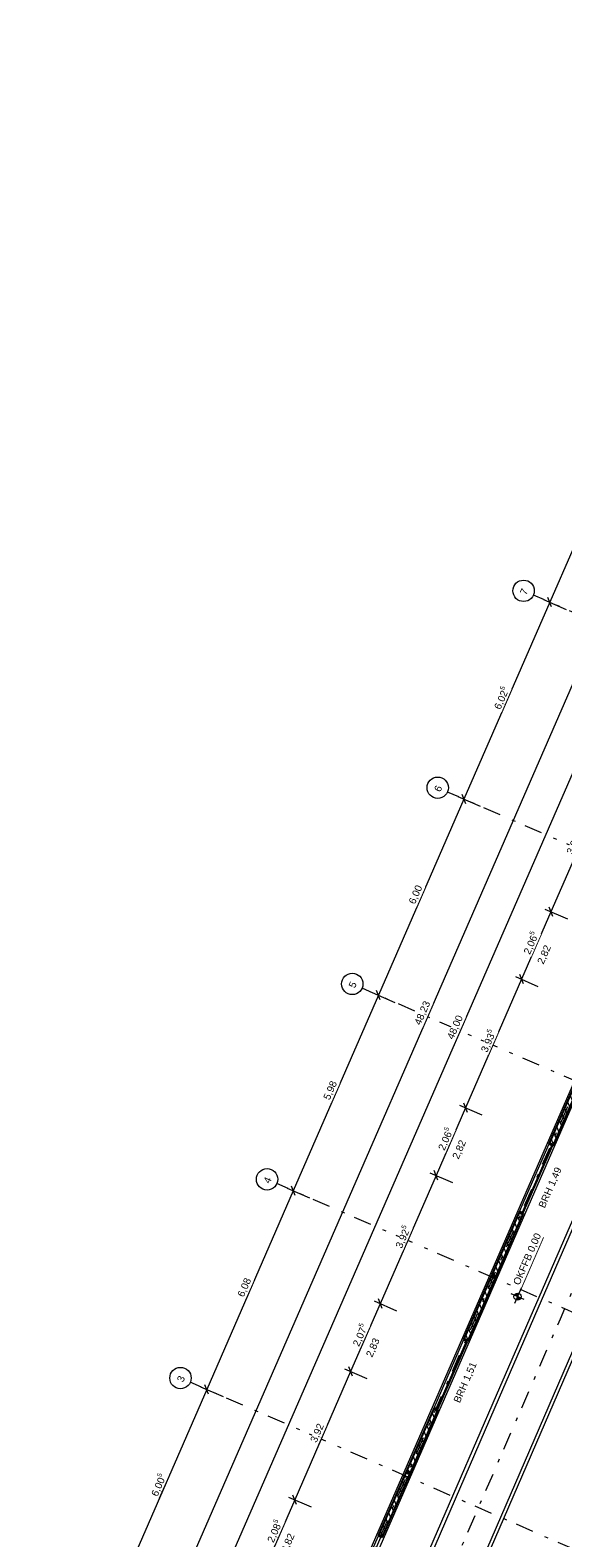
# Model space of a CAD drawing. Header units: metres. Extents: x -28 to 17.6, y -36.9 to 27.7.
# Tile 8 of 15: x -27.1 to -12.2, y -14.6 to 27.7. Entities that reach past the tile are written whole.
import ezdxf

# ---------------------------------------------------------------- set-up
doc = ezdxf.new("R2010")
doc.units = ezdxf.units.M
doc.header["$MEASUREMENT"] = 0
doc.linetypes.add('Achslinie 01', pattern=[1.166667, 0.5, -0.3, 0, -0.366667])
doc.linetypes.add('Wipeout_Contour', pattern=[1, 0, -1])
for name, color, linetype in [('00_Achsraster', 7, 'Continuous'), ('GBE_Beschriftung', 7, 'Continuous'), ('GBE_Fen_Tuer', 7, 'Continuous'), ('GBE_Gleis', 7, 'Continuous'), ('GBE_Gleisachse', 7, 'Continuous'), ('GBE_Wand_Decke_tragend_Ansicht', 7, 'Continuous'), ('GBE_Wand_Decke_tragend_Schnitt', 7, 'Continuous'), ('GBE_Wand_Decke_tragend_Schraffur', 7, 'Continuous'), ('NEU_GBE_Bemassung_fsa', 7, 'Continuous'), ('NEU_GBE_Hoehenkoten', 7, 'Continuous'), ('NEU_GBE_Sockel', 7, 'Continuous'), ('NEU_GBE_Stuetze', 7, 'Continuous')]:
    doc.layers.add(name, color=color, linetype=linetype)
doc.styles.add('ERSTELLTER_STIL_1', font='Arial')
doc.dimstyles.new('ERSTELLTER_STIL__1', dxfattribs={"dimtxt": 0.2, "dimasz": 0.19, "dimexe": 0.18, "dimexo": 0.5, "dimgap": 0.09, "dimtad": 1, "dimzin": 0, "dimdsep": 46, "dimtxsty": 'ERSTELLTER_STIL_1', "dimblk": 'ARROWHEAD_6', "dimblk1": 'ARROWHEAD_6', "dimblk2": 'ARROWHEAD_6', "dimcen": 0.09, "dimclrd": 7, "dimclre": 7, "dimclrt": 7, "dimazin": 0, "dimtfac": 1, "dimtdec": 4, "dimtmove": 0, "dimatfit": 3, "dimfxl": 1, "dimtolj": 1, "dimtzin": 0, "dimarcsym": 0})
doc.dimstyles.new('ERSTELLTER_STIL__2', dxfattribs={"dimtxt": 0.2, "dimasz": 0.19, "dimexe": 0.18, "dimexo": 0.5, "dimgap": 0.09, "dimtad": 1, "dimzin": 0, "dimdsep": 46, "dimtxsty": 'ERSTELLTER_STIL_1', "dimblk": 'ARROWHEAD_6', "dimblk1": 'ARROWHEAD_6', "dimblk2": 'ARROWHEAD_6', "dimcen": 0.09, "dimclrd": 8, "dimclre": 8, "dimclrt": 8, "dimazin": 0, "dimtfac": 1, "dimtdec": 4, "dimtmove": 0, "dimatfit": 3, "dimfxl": 1, "dimtolj": 1, "dimtzin": 0, "dimarcsym": 0})
doc.dimstyles.new('ERSTELLTER_STIL__3', dxfattribs={"dimtxt": 0.2, "dimasz": 0.19, "dimexe": 0.18, "dimexo": 0.5, "dimgap": 0.09, "dimtad": 1, "dimzin": 0, "dimdsep": 46, "dimtxsty": 'ERSTELLTER_STIL_1', "dimblk": 'ARROWHEAD_6', "dimblk1": 'ARROWHEAD_6', "dimblk2": 'ARROWHEAD_6', "dimcen": 0.09, "dimclrd": 7, "dimclre": 7, "dimclrt": 7, "dimazin": 0, "dimtfac": 1, "dimtdec": 4, "dimtmove": 2, "dimatfit": 3, "dimfxl": 1, "dimtolj": 1, "dimtzin": 0, "dimarcsym": 0})

# ---------------------------------------------------------------- blocks, each defined once
blk = doc.blocks.new('*D10')
at = {"layer": 'NEU_GBE_Bemassung_fsa', "color": 7, "linetype": 'Continuous', "lineweight": 13}
for p, q in [((-10.142, 8.496), (-10.97, 6.596)), ((-10.091, 8.365), (-10.194, 8.628)), ((-10.97, 6.596), (-12.544, 2.982)), ((-11.142, 6.67), (-10.512, 6.396)), ((-10.919, 6.464), (-11.022, 6.727))]:
    blk.add_line(p, q, dxfattribs=at)
at = {"color": 254, "linetype": 'Wipeout_Contour', "lineweight": 0, "ltscale": 52.503756}
blk.add_wipeout([(-10.702, 7.227), (-10.422, 7.87), (-10.667, 7.977), (-10.947, 7.334)], dxfattribs=at).dxf.layer = 'NEU_GBE_Bemassung_fsa'
at = {"layer": 'NEU_GBE_Bemassung_fsa', "color": 7, "lineweight": 13, "insert": (-10.684, 7.256), "char_height": 0.2, "attachment_point": 7, "rotation": 66.4651, "style": 'ERSTELLTER_STIL_1'}
blk.add_mtext('\\A1;{\\pql;\\fArial|b0|i0|c0|p34;2,07\\fArial|b0|i0|c0|p34;\\A1{\\H.66x;\\S5^  ;}}', dxfattribs=at)
blk = doc.blocks.new('ARROWHEAD_6')
at = {"color": 0, "linetype": 'Continuous', "lineweight": 0}
for p, q in [((0, 0), (-1, 0)), ((-0.5, -0.5), (0.5, 0.5))]:
    blk.add_line(p, q, dxfattribs=at)
blk = doc.blocks.new('*D11')
at = {"layer": 'NEU_GBE_Bemassung_fsa', "color": 7, "linetype": 'Continuous', "lineweight": 13}
for p, q in [((-10.97, 6.596), (-12.544, 2.982)), ((-10.919, 6.464), (-11.022, 6.727)), ((-12.544, 2.982), (-13.369, 1.089)), ((-12.716, 3.057), (-12.086, 2.782)), ((-12.493, 2.85), (-12.596, 3.113))]:
    blk.add_line(p, q, dxfattribs=at)
at = {"color": 254, "linetype": 'Wipeout_Contour', "lineweight": 0, "ltscale": 51.388117}
blk.add_wipeout([(-11.883, 4.516), (-11.643, 5.067), (-11.888, 5.173), (-12.128, 4.622)], dxfattribs=at).dxf.layer = 'NEU_GBE_Bemassung_fsa'
at = {"layer": 'NEU_GBE_Bemassung_fsa', "color": 7, "lineweight": 13, "insert": (-11.901, 4.56), "char_height": 0.2, "attachment_point": 7, "rotation": 66.4651, "style": 'ERSTELLTER_STIL_1'}
blk.add_mtext('\\A1;{\\pql;\\fArial|b0|i0|c0|p34;3,94}', dxfattribs=at)
blk = doc.blocks.new('*D12')
at = {"layer": 'NEU_GBE_Bemassung_fsa', "color": 7, "linetype": 'Continuous', "lineweight": 13}
for p, q in [((-12.544, 2.982), (-13.369, 1.089)), ((-12.493, 2.85), (-12.596, 3.113)), ((-13.369, 1.089), (-14.939, -2.517)), ((-13.541, 1.164), (-12.91, 0.889)), ((-13.317, 0.957), (-13.421, 1.22))]:
    blk.add_line(p, q, dxfattribs=at)
at = {"color": 254, "linetype": 'Wipeout_Contour', "lineweight": 0, "ltscale": 53.052181}
blk.add_wipeout([(-13.103, 1.716), (-12.822, 2.359), (-13.067, 2.466), (-13.347, 1.823)], dxfattribs=at).dxf.layer = 'NEU_GBE_Bemassung_fsa'
at = {"layer": 'NEU_GBE_Bemassung_fsa', "color": 7, "lineweight": 13, "insert": (-13.084, 1.745), "char_height": 0.2, "attachment_point": 7, "rotation": 66.4651, "style": 'ERSTELLTER_STIL_1'}
blk.add_mtext('\\A1;{\\pql;\\fArial|b0|i0|c0|p34;2,06\\fArial|b0|i0|c0|p34;\\A1{\\H.66x;\\S5^  ;}}', dxfattribs=at)
blk = doc.blocks.new('*D13')
at = {"layer": 'NEU_GBE_Bemassung_fsa', "color": 7, "linetype": 'Continuous', "lineweight": 13}
for p, q in [((-13.369, 1.089), (-14.939, -2.517)), ((-13.317, 0.957), (-13.421, 1.22)), ((-14.887, -2.648), (-14.991, -2.385))]:
    blk.add_line(p, q, dxfattribs=at)
at = {"color": 254, "linetype": 'Wipeout_Contour', "lineweight": 0, "ltscale": 57.229904}
blk.add_wipeout([(-14.3, -1.033), (-14.02, -0.39), (-14.265, -0.283), (-14.545, -0.926)], dxfattribs=at).dxf.layer = 'NEU_GBE_Bemassung_fsa'
at = {"layer": 'NEU_GBE_Bemassung_fsa', "color": 7, "lineweight": 13, "insert": (-14.282, -1.004), "char_height": 0.2, "attachment_point": 7, "rotation": 66.4651, "style": 'ERSTELLTER_STIL_1'}
blk.add_mtext('\\A1;{\\pql;\\fArial|b0|i0|c0|p34;3,93\\fArial|b0|i0|c0|p34;\\A1{\\H.66x;\\S5^  ;}}', dxfattribs=at)
blk = doc.blocks.new('*D14')
at = {"layer": 'NEU_GBE_Bemassung_fsa', "color": 7, "linetype": 'Continuous', "lineweight": 13}
for p, q in [((-13.369, 1.089), (-14.939, -2.517)), ((-14.939, -2.517), (-15.764, -4.41)), ((-15.111, -2.442), (-14.481, -2.716)), ((-14.887, -2.648), (-14.991, -2.385)), ((-15.712, -4.541), (-15.815, -4.278))]:
    blk.add_line(p, q, dxfattribs=at)
at = {"color": 254, "linetype": 'Wipeout_Contour', "lineweight": 0, "ltscale": 63.432925}
blk.add_wipeout([(-15.497, -3.782), (-15.217, -3.139), (-15.462, -3.033), (-15.742, -3.676)], dxfattribs=at).dxf.layer = 'NEU_GBE_Bemassung_fsa'
at = {"layer": 'NEU_GBE_Bemassung_fsa', "color": 7, "lineweight": 13, "insert": (-15.479, -3.754), "char_height": 0.2, "attachment_point": 7, "rotation": 66.4651, "style": 'ERSTELLTER_STIL_1'}
blk.add_mtext('\\A1;{\\pql;\\fArial|b0|i0|c0|p34;2,06\\fArial|b0|i0|c0|p34;\\A1{\\H.66x;\\S5^  ;}}', dxfattribs=at)
blk = doc.blocks.new('*D15')
at = {"layer": 'NEU_GBE_Bemassung_fsa', "color": 7, "linetype": 'Continuous', "lineweight": 13}
for p, q in [((-14.939, -2.517), (-15.764, -4.41)), ((-15.764, -4.41), (-17.331, -8.009)), ((-15.936, -4.335), (-15.305, -4.61)), ((-15.712, -4.541), (-15.815, -4.278)), ((-17.28, -8.141), (-17.383, -7.878))]:
    blk.add_line(p, q, dxfattribs=at)
at = {"color": 254, "linetype": 'Wipeout_Contour', "lineweight": 0, "ltscale": 71.124622}
blk.add_wipeout([(-16.693, -6.529), (-16.413, -5.885), (-16.658, -5.779), (-16.938, -6.422)], dxfattribs=at).dxf.layer = 'NEU_GBE_Bemassung_fsa'
at = {"layer": 'NEU_GBE_Bemassung_fsa', "color": 7, "lineweight": 13, "insert": (-16.675, -6.5), "char_height": 0.2, "attachment_point": 7, "rotation": 66.4651, "style": 'ERSTELLTER_STIL_1'}
blk.add_mtext('\\A1;{\\pql;\\fArial|b0|i0|c0|p34;3,92\\fArial|b0|i0|c0|p34;\\A1{\\H.66x;\\S5^  ;}}', dxfattribs=at)
blk = doc.blocks.new('*D16')
at = {"layer": 'NEU_GBE_Bemassung_fsa', "color": 7, "linetype": 'Continuous', "lineweight": 13}
for p, q in [((-15.764, -4.41), (-17.331, -8.009)), ((-17.331, -8.009), (-18.16, -9.912)), ((-17.503, -7.934), (-16.873, -8.209)), ((-17.28, -8.141), (-17.383, -7.878)), ((-18.108, -10.044), (-18.212, -9.78))]:
    blk.add_line(p, q, dxfattribs=at)
at = {"color": 254, "linetype": 'Wipeout_Contour', "lineweight": 0, "ltscale": 79.896708}
blk.add_wipeout([(-17.892, -9.28), (-17.612, -8.636), (-17.856, -8.53), (-18.136, -9.173)], dxfattribs=at).dxf.layer = 'NEU_GBE_Bemassung_fsa'
at = {"layer": 'NEU_GBE_Bemassung_fsa', "color": 7, "lineweight": 13, "insert": (-17.873, -9.251), "char_height": 0.2, "attachment_point": 7, "rotation": 66.4651, "style": 'ERSTELLTER_STIL_1'}
blk.add_mtext('\\A1;{\\pql;\\fArial|b0|i0|c0|p34;2,07\\fArial|b0|i0|c0|p34;\\A1{\\H.66x;\\S5^  ;}}', dxfattribs=at)
blk = doc.blocks.new('*D17')
at = {"layer": 'NEU_GBE_Bemassung_fsa', "color": 7, "linetype": 'Continuous', "lineweight": 13}
for p, q in [((-17.331, -8.009), (-18.16, -9.912)), ((-18.16, -9.912), (-19.726, -13.507)), ((-18.332, -9.837), (-17.702, -10.112)), ((-18.108, -10.044), (-18.212, -9.78)), ((-19.674, -13.639), (-19.778, -13.376))]:
    blk.add_line(p, q, dxfattribs=at)
at = {"color": 254, "linetype": 'Wipeout_Contour', "lineweight": 0, "ltscale": 89.413771}
blk.add_wipeout([(-19.069, -11.982), (-18.829, -11.432), (-19.074, -11.325), (-19.314, -11.876)], dxfattribs=at).dxf.layer = 'NEU_GBE_Bemassung_fsa'
at = {"layer": 'NEU_GBE_Bemassung_fsa', "color": 7, "lineweight": 13, "insert": (-19.086, -11.938), "char_height": 0.2, "attachment_point": 7, "rotation": 66.4651, "style": 'ERSTELLTER_STIL_1'}
blk.add_mtext('\\A1;{\\pql;\\fArial|b0|i0|c0|p34;3,92}', dxfattribs=at)
blk = doc.blocks.new('*D18')
at = {"layer": 'NEU_GBE_Bemassung_fsa', "color": 7, "linetype": 'Continuous', "lineweight": 13}
for p, q in [((-18.16, -9.912), (-19.726, -13.507)), ((-19.726, -13.507), (-20.559, -15.42)), ((-19.898, -13.432), (-19.267, -13.707)), ((-19.674, -13.639), (-19.778, -13.376)), ((-20.507, -15.552), (-20.611, -15.288))]:
    blk.add_line(p, q, dxfattribs=at)
at = {"color": 254, "linetype": 'Wipeout_Contour', "lineweight": 0, "ltscale": 99.490652}
blk.add_wipeout([(-20.288, -14.783), (-20.008, -14.139), (-20.253, -14.033), (-20.533, -14.676)], dxfattribs=at).dxf.layer = 'NEU_GBE_Bemassung_fsa'
at = {"layer": 'NEU_GBE_Bemassung_fsa', "color": 7, "lineweight": 13, "insert": (-20.27, -14.754), "char_height": 0.2, "attachment_point": 7, "rotation": 66.4651, "style": 'ERSTELLTER_STIL_1'}
blk.add_mtext('\\A1;{\\pql;\\fArial|b0|i0|c0|p34;2,08\\fArial|b0|i0|c0|p34;\\A1{\\H.66x;\\S5^  ;}}', dxfattribs=at)
blk = doc.blocks.new('*D19')
at = {"layer": 'NEU_GBE_Bemassung_fsa', "color": 7, "linetype": 'Continuous', "lineweight": 13}
for p, q in [((-19.726, -13.507), (-20.559, -15.42)), ((-20.559, -15.42), (-22.129, -19.025)), ((-20.731, -15.345), (-20.101, -15.62)), ((-20.507, -15.552), (-20.611, -15.288)), ((-22.077, -19.157), (-22.181, -18.894))]:
    blk.add_line(p, q, dxfattribs=at)
at = {"color": 254, "linetype": 'Wipeout_Contour', "lineweight": 0, "ltscale": 109.974469}
blk.add_wipeout([(-21.47, -17.496), (-21.23, -16.945), (-21.475, -16.838), (-21.715, -17.389)], dxfattribs=at).dxf.layer = 'NEU_GBE_Bemassung_fsa'
at = {"layer": 'NEU_GBE_Bemassung_fsa', "color": 7, "lineweight": 13, "insert": (-21.487, -17.451), "char_height": 0.2, "attachment_point": 7, "rotation": 66.4651, "style": 'ERSTELLTER_STIL_1'}
blk.add_mtext('\\A1;{\\pql;\\fArial|b0|i0|c0|p34;3,93}', dxfattribs=at)
blk = doc.blocks.new('*D24')
at = {"layer": '00_Achsraster', "color": 8, "linetype": 'Continuous', "lineweight": 18}
for p, q in [((-7.777, 22.692), (-10.184, 17.165)), ((-7.949, 22.767), (-7.319, 22.492)), ((-7.726, 22.56), (-7.829, 22.823)), ((-7.717, 22.829), (-7.777, 22.692)), ((-10.184, 17.165), (-12.58, 11.665)), ((-10.356, 17.24), (-9.726, 16.965)), ((-10.133, 17.034), (-10.236, 17.297))]:
    blk.add_line(p, q, dxfattribs=at)
at = {"color": 254, "linetype": 'Wipeout_Contour', "lineweight": 0, "ltscale": 87.871431}
blk.add_wipeout([(-9.108, 19.659), (-8.87, 20.205), (-9.11, 20.31), (-9.348, 19.764)], dxfattribs=at).dxf.layer = '00_Achsraster'
at = {"layer": '00_Achsraster', "color": 8, "lineweight": 18, "insert": (-9.124, 19.7), "char_height": 0.2, "attachment_point": 7, "rotation": 66.4651, "style": 'ERSTELLTER_STIL_1'}
blk.add_mtext('\\A1;{\\pql;\\fArial|b0|i0|c0|p34;6,03}', dxfattribs=at)
blk = doc.blocks.new('*D25')
at = {"layer": '00_Achsraster', "color": 8, "linetype": 'Continuous', "lineweight": 18}
for p, q in [((-10.184, 17.165), (-12.58, 11.665)), ((-10.133, 17.034), (-10.236, 17.297)), ((-12.58, 11.665), (-14.986, 6.141)), ((-12.752, 11.739), (-12.122, 11.465)), ((-12.528, 11.533), (-12.632, 11.796))]:
    blk.add_line(p, q, dxfattribs=at)
at = {"color": 254, "linetype": 'Wipeout_Contour', "lineweight": 0, "ltscale": 73.991526}
blk.add_wipeout([(-11.509, 14.145), (-11.271, 14.692), (-11.512, 14.796), (-11.75, 14.25)], dxfattribs=at).dxf.layer = '00_Achsraster'
at = {"layer": '00_Achsraster', "color": 8, "lineweight": 18, "insert": (-11.525, 14.186), "char_height": 0.2, "attachment_point": 7, "rotation": 66.4651, "style": 'ERSTELLTER_STIL_1'}
blk.add_mtext('\\A1;{\\pql;\\fArial|b0|i0|c0|p34;6,00}', dxfattribs=at)
blk = doc.blocks.new('*D26')
at = {"layer": '00_Achsraster', "color": 8, "linetype": 'Continuous', "lineweight": 18}
for p, q in [((-12.58, 11.665), (-14.986, 6.141)), ((-12.528, 11.533), (-12.632, 11.796)), ((-14.986, 6.141), (-17.381, 0.64)), ((-15.158, 6.216), (-14.527, 5.942)), ((-14.934, 6.01), (-15.037, 6.273))]:
    blk.add_line(p, q, dxfattribs=at)
at = {"color": 254, "linetype": 'Wipeout_Contour', "lineweight": 0, "ltscale": 66.225918}
blk.add_wipeout([(-13.93, 8.587), (-13.652, 9.226), (-13.892, 9.33), (-14.17, 8.692)], dxfattribs=at).dxf.layer = '00_Achsraster'
at = {"layer": '00_Achsraster', "color": 8, "lineweight": 18, "insert": (-13.911, 8.613), "char_height": 0.2, "attachment_point": 7, "rotation": 66.4651, "style": 'ERSTELLTER_STIL_1'}
blk.add_mtext('\\A1;{\\pql;\\fArial|b0|i0|c0|p34;6,02\\fArial|b0|i0|c0|p34;\\A1{\\H.66x;\\S5^  ;}}', dxfattribs=at)
blk = doc.blocks.new('*D27')
at = {"layer": '00_Achsraster', "color": 8, "linetype": 'Continuous', "lineweight": 18}
for p, q in [((-14.986, 6.141), (-17.381, 0.64)), ((-14.934, 6.01), (-15.037, 6.273)), ((-17.381, 0.64), (-19.769, -4.841)), ((-17.33, 0.509), (-17.433, 0.772))]:
    blk.add_line(p, q, dxfattribs=at)
at = {"color": 254, "linetype": 'Wipeout_Contour', "lineweight": 0, "ltscale": 66.722963}
blk.add_wipeout([(-16.311, 3.121), (-16.073, 3.668), (-16.313, 3.772), (-16.551, 3.226)], dxfattribs=at).dxf.layer = '00_Achsraster'
at = {"layer": '00_Achsraster', "color": 8, "lineweight": 18, "insert": (-16.327, 3.162), "char_height": 0.2, "attachment_point": 7, "rotation": 66.4651, "style": 'ERSTELLTER_STIL_1'}
blk.add_mtext('\\A1;{\\pql;\\fArial|b0|i0|c0|p34;6,00}', dxfattribs=at)
blk = doc.blocks.new('*D28')
at = {"layer": '00_Achsraster', "color": 8, "linetype": 'Continuous', "lineweight": 18}
for p, q in [((-14.986, 6.141), (-17.381, 0.64)), ((-17.381, 0.64), (-19.769, -4.841)), ((-17.553, 0.715), (-16.923, 0.441)), ((-17.33, 0.509), (-17.433, 0.772)), ((-19.717, -4.973), (-19.821, -4.709))]:
    blk.add_line(p, q, dxfattribs=at)
at = {"color": 254, "linetype": 'Wipeout_Contour', "lineweight": 0, "ltscale": 75.284999}
blk.add_wipeout([(-18.702, -2.37), (-18.464, -1.823), (-18.705, -1.719), (-18.943, -2.265)], dxfattribs=at).dxf.layer = '00_Achsraster'
at = {"layer": '00_Achsraster', "color": 8, "lineweight": 18, "insert": (-18.718, -2.329), "char_height": 0.2, "attachment_point": 7, "rotation": 66.4651, "style": 'ERSTELLTER_STIL_1'}
blk.add_mtext('\\A1;{\\pql;\\fArial|b0|i0|c0|p34;5,98}', dxfattribs=at)
blk = doc.blocks.new('*D29')
at = {"layer": '00_Achsraster', "color": 8, "linetype": 'Continuous', "lineweight": 18}
for p, q in [((-17.381, 0.64), (-19.769, -4.841)), ((-19.769, -4.841), (-22.196, -10.414)), ((-19.941, -4.766), (-19.31, -5.041)), ((-19.717, -4.973), (-19.821, -4.709)), ((-22.144, -10.546), (-22.248, -10.282))]:
    blk.add_line(p, q, dxfattribs=at)
at = {"color": 254, "linetype": 'Wipeout_Contour', "lineweight": 0, "ltscale": 89.727391}
blk.add_wipeout([(-21.11, -7.897), (-20.872, -7.351), (-21.112, -7.246), (-21.35, -7.792)], dxfattribs=at).dxf.layer = '00_Achsraster'
at = {"layer": '00_Achsraster', "color": 8, "lineweight": 18, "insert": (-21.126, -7.856), "char_height": 0.2, "attachment_point": 7, "rotation": 66.4651, "style": 'ERSTELLTER_STIL_1'}
blk.add_mtext('\\A1;{\\pql;\\fArial|b0|i0|c0|p34;6,08}', dxfattribs=at)
blk = doc.blocks.new('*D30')
at = {"layer": '00_Achsraster', "color": 8, "linetype": 'Continuous', "lineweight": 18}
for p, q in [((-19.769, -4.841), (-22.196, -10.414)), ((-22.196, -10.414), (-24.594, -15.92)), ((-22.368, -10.339), (-21.738, -10.614)), ((-22.144, -10.546), (-22.248, -10.282)), ((-24.543, -16.052), (-24.646, -15.789))]:
    blk.add_line(p, q, dxfattribs=at)
at = {"color": 254, "linetype": 'Wipeout_Contour', "lineweight": 0, "ltscale": 107.73667}
blk.add_wipeout([(-23.542, -13.483), (-23.264, -12.844), (-23.505, -12.74), (-23.783, -13.378)], dxfattribs=at).dxf.layer = '00_Achsraster'
at = {"layer": '00_Achsraster', "color": 8, "lineweight": 18, "insert": (-23.523, -13.458), "char_height": 0.2, "attachment_point": 7, "rotation": 66.4651, "style": 'ERSTELLTER_STIL_1'}
blk.add_mtext('\\A1;{\\pql;\\fArial|b0|i0|c0|p34;6,00\\fArial|b0|i0|c0|p34;\\A1{\\H.66x;\\S5^  ;}}', dxfattribs=at)
blk = doc.blocks.new('*D31')
at = {"layer": '00_Achsraster', "color": 8, "linetype": 'Continuous', "lineweight": 18}
for p, q in [((-22.196, -10.414), (-24.594, -15.92)), ((-24.594, -15.92), (-26.972, -21.379)), ((-24.766, -15.846), (-24.136, -16.12)), ((-24.543, -16.052), (-24.646, -15.789)), ((-27.144, -21.304), (-26.513, -21.578)), ((-26.972, -21.379), (-27.032, -21.516)), ((-27.023, -21.247), (-26.92, -21.51))]:
    blk.add_line(p, q, dxfattribs=at)
at = {"color": 254, "linetype": 'Wipeout_Contour', "lineweight": 0, "ltscale": 127.579826}
blk.add_wipeout([(-25.93, -18.965), (-25.652, -18.327), (-25.892, -18.222), (-26.171, -18.861)], dxfattribs=at).dxf.layer = '00_Achsraster'
at = {"layer": '00_Achsraster', "color": 8, "lineweight": 18, "insert": (-25.911, -18.94), "char_height": 0.2, "attachment_point": 7, "rotation": 66.4651, "style": 'ERSTELLTER_STIL_1'}
blk.add_mtext('\\A1;{\\pql;\\fArial|b0|i0|c0|p34;5,95\\fArial|b0|i0|c0|p34;\\A1{\\H.66x;\\S5^  ;}}', dxfattribs=at)
blk = doc.blocks.new('*D50')
at = {"layer": 'NEU_GBE_Bemassung_fsa', "color": 7, "linetype": 'Continuous', "lineweight": 13}
for p, q in [((-6.365, 22.178), (-25.624, -22.04)), ((-6.537, 22.253), (-5.907, 21.978)), ((-6.314, 22.046), (-6.417, 22.309)), ((-6.305, 22.315), (-6.365, 22.178)), ((-25.796, -21.966), (-25.165, -22.24)), ((-25.676, -21.909), (-25.572, -22.172)), ((-25.624, -22.04), (-25.684, -22.178))]:
    blk.add_line(p, q, dxfattribs=at)
at = {"color": 254, "linetype": 'Wipeout_Contour', "lineweight": 0, "ltscale": 64.532735}
blk.add_wipeout([(-16.151, -0.274), (-15.85, 0.417), (-16.095, 0.523), (-16.396, -0.168)], dxfattribs=at).dxf.layer = 'NEU_GBE_Bemassung_fsa'
at = {"layer": 'NEU_GBE_Bemassung_fsa', "color": 7, "lineweight": 13, "insert": (-16.168, -0.23), "char_height": 0.2, "attachment_point": 7, "rotation": 66.4651, "style": 'ERSTELLTER_STIL_1'}
blk.add_mtext('\\A1;{\\pql;\\fArial|b0|i0|c0|p34;48,23}', dxfattribs=at)
blk = doc.blocks.new('*D86')
at = {"layer": 'NEU_GBE_Bemassung_fsa', "color": 7, "linetype": 'Continuous', "lineweight": 13}
for p, q in [((-5.494, 21.673), (-24.661, -22.334)), ((-5.666, 21.748), (-5.036, 21.473)), ((-5.62, 21.853), (-4.99, 21.579)), ((-5.443, 21.541), (-5.546, 21.805)), ((-5.397, 21.647), (-5.5, 21.91)), ((-5.448, 21.778), (-5.494, 21.673)), ((-5.389, 21.916), (-5.448, 21.778))]:
    blk.add_line(p, q, dxfattribs=at)
blk = doc.blocks.new('*D87')
at = {"layer": 'NEU_GBE_Bemassung_fsa', "color": 7, "linetype": 'Continuous', "lineweight": 13}
for p, q in [((-5.494, 21.673), (-24.661, -22.334)), ((-5.443, 21.541), (-5.546, 21.805)), ((-24.713, -22.203), (-24.609, -22.466))]:
    blk.add_line(p, q, dxfattribs=at)
at = {"color": 254, "linetype": 'Wipeout_Contour', "lineweight": 0, "ltscale": 89.061525}
blk.add_wipeout([(-5.709, 21.233), (-5.521, 21.665), (-5.783, 21.779), (-5.971, 21.347)], dxfattribs=at).dxf.layer = 'NEU_GBE_Bemassung_fsa'
at = {"color": 254, "linetype": 'Wipeout_Contour', "lineweight": 0, "ltscale": 60.87517}
blk.add_wipeout([(-15.234, -0.673), (-14.933, 0.017), (-15.178, 0.124), (-15.479, -0.567)], dxfattribs=at).dxf.layer = 'NEU_GBE_Bemassung_fsa'
at = {"color": 254, "linetype": 'Wipeout_Contour', "lineweight": 0, "ltscale": 132.259145}
blk.add_wipeout([(-24.641, -22.271), (-24.46, -21.856), (-24.705, -21.749), (-24.885, -22.164)], dxfattribs=at).dxf.layer = 'NEU_GBE_Bemassung_fsa'
at = {"layer": 'NEU_GBE_Bemassung_fsa', "color": 7, "lineweight": 13, "char_height": 0.2, "attachment_point": 7, "rotation": 66.4651, "style": 'ERSTELLTER_STIL_1'}
for s, insert in [('\\A1;{\\pql;\\fArial|b0|i0|c0|p34;11\\fArial|b0|i0|c0|p34;\\A1{\\H.66x;\\S5^  ;}}', (-5.73, 21.289)), ('\\A1;{\\pql;\\fArial|b0|i0|c0|p34;48,00}', (-15.251, -0.629)), ('\\A1;{\\pql;\\fArial|b0|i0|c0|p34;11\\fArial|b0|i0|c0|p34;\\A1{\\H.66x;\\S5^  ;}}', (-24.656, -22.228))]:
    blk.add_mtext(s, dxfattribs=dict(at, insert=insert))
blk = doc.blocks.new('*D88')
at = {"layer": 'NEU_GBE_Bemassung_fsa', "color": 7, "linetype": 'Continuous', "lineweight": 13}
for p, q in [((-5.494, 21.673), (-24.661, -22.334)), ((-24.879, -22.365), (-24.249, -22.639)), ((-24.833, -22.259), (-24.203, -22.534)), ((-24.655, -22.571), (-24.759, -22.308)), ((-24.713, -22.203), (-24.609, -22.466)), ((-24.661, -22.334), (-24.707, -22.44)), ((-24.707, -22.44), (-24.767, -22.577))]:
    blk.add_line(p, q, dxfattribs=at)

msp = doc.modelspace()

# ---------------------------------------------------------------- hatches: boundary and pattern name
at = {"layer": 'GBE_Wand_Decke_tragend_Schraffur', "linetype": 'Continuous', "lineweight": 13}
h = msp.add_hatch(dxfattribs=at)
h.set_pattern_fill('MW_Ziegel_0001', style=0, pattern_type=2)
h.set_pattern_definition([(111.465, (-12.47807, -3.53956), (0.1256365, 0.049401), [])])
h.paths.add_polyline_path([(-12.601, -3.535), (-12.496, -3.581), (-10.926, 0.024), (-11.031, 0.07)])
h = msp.add_hatch(dxfattribs=at)
h.set_pattern_fill('MW_Ziegel_0001', style=0, pattern_type=2)
h.set_pattern_definition([(111.465, (-14.87022, -9.03197), (0.1256365, 0.049401), [])])
h.paths.add_polyline_path([(-14.994, -9.027), (-14.888, -9.073), (-13.321, -5.474), (-13.426, -5.428)])
h = msp.add_hatch(dxfattribs=at)
h.set_pattern_fill('MW_Ziegel_0001', style=0, pattern_type=2)
h.set_pattern_definition([(111.465, (-17.2648, -14.52997), (0.1256365, 0.049401), [])])
h.paths.add_polyline_path([(-17.388, -14.525), (-17.283, -14.571), (-15.717, -10.976), (-15.822, -10.93)])
at = {"layer": 'NEU_GBE_Stuetze', "linetype": 'Continuous', "lineweight": 13}
for points in [[(-12.472, -3.526), (-12.578, -3.48), (-12.601, -3.535), (-12.496, -3.581)], [(-13.321, -5.474), (-13.426, -5.428), (-13.45, -5.483), (-13.345, -5.529)], [(-14.102, -7.267), (-14.207, -7.221), (-14.183, -7.166), (-14.078, -7.212)], [(-14.102, -7.267), (-14.207, -7.221), (-14.231, -7.276), (-14.126, -7.322)], [(-14.864, -9.018), (-14.97, -8.972), (-14.994, -9.027), (-14.888, -9.073)], [(-15.717, -10.976), (-15.822, -10.93), (-15.846, -10.985), (-15.741, -11.031)], [(-16.496, -12.765), (-16.602, -12.719), (-16.578, -12.664), (-16.472, -12.71)], [(-16.496, -12.765), (-16.602, -12.719), (-16.626, -12.774), (-16.52, -12.82)], [(-17.259, -14.516), (-17.364, -14.47), (-17.388, -14.525), (-17.283, -14.571)]]:
    msp.add_hatch(color=7, dxfattribs=at).paths.add_polyline_path(points)

# ---------------------------------------------------------------- linework, layer by layer
at = {"layer": '00_Achsraster', "color": 8, "linetype": 'Achslinie 01', "lineweight": 18}
for p, q in [((1.069, 27.709), (-24.006, -29.863)), ((12.825, 0.6), (-13.038, 11.864)), ((10.42, -4.924), (-15.444, 6.341)), ((8.024, -10.424), (-17.84, 0.84)), ((5.636, -15.906), (-20.227, -4.641)), ((3.209, -21.479), (-22.654, -10.214))]:
    msp.add_line(p, q, dxfattribs=at)
at = {"layer": '00_Achsraster', "color": 8, "linetype": 'Continuous', "lineweight": 18}
for centre in [(-13.313, 11.984), (-15.719, 6.461), (-18.115, 0.96), (-20.502, -4.521), (-22.93, -10.095)]:
    msp.add_circle(centre, 0.3, dxfattribs=at)
at = {"layer": 'GBE_Fen_Tuer', "color": 7, "linetype": 'Continuous', "lineweight": 18}
for p, q in [((-13.348, -5.462), (-12.524, -3.569)), ((-13.321, -5.474), (-12.492, -3.573)), ((-15.744, -10.964), (-14.916, -9.061)), ((-15.717, -10.976), (-14.889, -9.075)), ((-18.143, -16.472), (-17.31, -14.559))]:
    msp.add_line(p, q, dxfattribs=at)
at = {"layer": 'GBE_Gleis', "color": 9, "linetype": 'Continuous', "lineweight": 18, "flags": 128}
for points in [[(0.269, 22.353), (-7.13, 5.39), (-14.079, -10.588), (-16.282, -15.673), (-19.57, -23.316)], [(0.355, 22.316), (-7.05, 5.35), (-13.998, -10.645), (-16.195, -15.715), (-19.485, -23.353)], [(1.597, 21.775), (-5.878, 4.639), (-11.669, -8.713), (-18.241, -23.893)], [(1.682, 21.738), (-5.794, 4.597), (-11.582, -8.755), (-18.156, -23.93)]]:
    msp.add_lwpolyline(points, dxfattribs=at)
at = {"layer": 'GBE_Gleisachse', "color": 251, "linetype": 'Achslinie 01', "lineweight": 18, "true_color": 0x5f5f5f, "flags": 128}
msp.add_lwpolyline([(0.973, 22.047), (-6.503, 4.906), (-12.291, -8.447), (-18.716, -23.269)], dxfattribs=at)
at = {"layer": 'GBE_Wand_Decke_tragend_Ansicht', "color": 253, "linetype": 'Continuous', "lineweight": 18, "true_color": 0x9f9f9f}
for p, q in [((-13.426, -5.428), (-12.598, -3.527)), ((-15.822, -10.93), (-14.994, -9.029)), ((-18.221, -16.438), (-17.393, -14.537))]:
    msp.add_line(p, q, dxfattribs=at)
at = {"layer": 'GBE_Wand_Decke_tragend_Schnitt', "color": 7, "linetype": 'Continuous', "lineweight": 25}
for p, q in [((-12.496, -3.581), (-12.601, -3.535)), ((-13.321, -5.474), (-13.426, -5.428)), ((-14.888, -9.073), (-14.994, -9.027)), ((-15.717, -10.976), (-15.822, -10.93)), ((-17.283, -14.571), (-17.388, -14.525))]:
    msp.add_line(p, q, dxfattribs=at)
for points in [[(-11.031, 0.071), (-12.601, -3.535)], [(-10.926, 0.025), (-12.496, -3.581)], [(-13.426, -5.428), (-14.994, -9.027)], [(-13.321, -5.474), (-14.888, -9.073)], [(-15.822, -10.93), (-17.388, -14.525)], [(-15.717, -10.976), (-17.283, -14.571)]]:
    msp.add_lwpolyline(points, dxfattribs=at)
at = {"layer": 'NEU_GBE_Sockel', "color": 9, "linetype": 'Continuous', "lineweight": 18}
for points in [[(-1.555, 20.137), (-2.22, 20.427), (-21.518, -23.883), (-6.575, -30.392), (12.724, 13.918), (12.055, 14.21)], [(-1.641, 19.94), (-2.109, 20.144), (-21.235, -23.772), (-6.686, -30.109), (12.441, 13.807), (11.969, 14.012)]]:
    msp.add_lwpolyline(points, dxfattribs=at)

# ---------------------------------------------------------------- next in the draw order: dimensions: what is measured, and where the dimension line sits
at = {"layer": '00_Achsraster', "color": 8, "linetype": 'Continuous', "lineweight": 18}
dim = msp.add_linear_dim(base=(-10.184, 17.165), p1=(-5.76, 21.813), p2=(-0.811, 13.083), angle=246.4651, dimstyle='ERSTELLTER_STIL__2', dxfattribs=at)
dim.commit()
dim.dimension.update_dxf_attribs({"geometry": '*D24', "text_midpoint": (-9.106, 19.992), "dimtype": 160, "text_rotation": 66.4651})
at = {"layer": 'NEU_GBE_Bemassung_fsa', "color": 7, "linetype": 'Continuous', "lineweight": 13}
dim = msp.add_linear_dim(base=(-10.97, 6.596), p1=(-7.805, 7.478), p2=(-8.633, 5.577), angle=246.4651, dimstyle='ERSTELLTER_STIL__1', dxfattribs=at)
dim.commit()
dim.dimension.update_dxf_attribs({"geometry": '*D10', "text_midpoint": (-10.603, 7.79), "dimtype": 160, "text_rotation": 66.4651})

# ---------------------------------------------------------------- next in the draw order: dimensions: what is measured, and where the dimension line sits
dim = msp.add_linear_dim(base=(-12.544, 2.982), p1=(-8.633, 5.577), p2=(-10.207, 1.964), angle=246.4651, dimstyle='ERSTELLTER_STIL__1', dxfattribs=at)
dim.commit()
dim.dimension.update_dxf_attribs({"geometry": '*D11', "text_midpoint": (-11.883, 4.852), "dimtype": 160, "text_rotation": 66.4651})

# ---------------------------------------------------------------- next in the draw order: dimensions: what is measured, and where the dimension line sits
at = {"layer": '00_Achsraster', "color": 8, "linetype": 'Continuous', "lineweight": 18}
dim = msp.add_linear_dim(base=(-12.58, 11.665), p1=(-0.811, 13.083), p2=(-3.195, 7.577), angle=246.4651, dimstyle='ERSTELLTER_STIL__2', dxfattribs=at)
dim.commit()
dim.dimension.update_dxf_attribs({"geometry": '*D25', "text_midpoint": (-11.507, 14.478), "dimtype": 160, "text_rotation": 66.4651})
at = {"layer": 'NEU_GBE_Bemassung_fsa', "color": 7, "linetype": 'Continuous', "lineweight": 13}
dim = msp.add_linear_dim(base=(-13.369, 1.089), p1=(-10.207, 1.964), p2=(-11.031, 0.071), angle=246.4651, dimstyle='ERSTELLTER_STIL__1', dxfattribs=at)
dim.commit()
dim.dimension.update_dxf_attribs({"geometry": '*D12', "text_midpoint": (-13.003, 2.279), "dimtype": 160, "text_rotation": 66.4651})

# ---------------------------------------------------------------- next in the draw order: dimensions: what is measured, and where the dimension line sits
dim = msp.add_linear_dim(base=(-14.939, -2.517), p1=(-11.031, 0.071), p2=(-12.601, -3.535), angle=246.4651, dimstyle='ERSTELLTER_STIL__1', dxfattribs=at)
dim.commit()
dim.dimension.update_dxf_attribs({"geometry": '*D13', "text_midpoint": (-14.2, -0.47), "dimtype": 160, "text_rotation": 66.4651})

# ---------------------------------------------------------------- next in the draw order: dimensions: what is measured, and where the dimension line sits
dim = msp.add_linear_dim(base=(-15.764, -4.41), p1=(-12.601, -3.535), p2=(-13.426, -5.428), angle=246.4651, dimstyle='ERSTELLTER_STIL__1', dxfattribs=at)
dim.commit()
dim.dimension.update_dxf_attribs({"geometry": '*D14', "text_midpoint": (-15.398, -3.219), "dimtype": 160, "text_rotation": 66.4651})

# ---------------------------------------------------------------- next in the draw order: dimensions: what is measured, and where the dimension line sits
at = {"layer": '00_Achsraster', "color": 8, "linetype": 'Continuous', "lineweight": 18}
dim = msp.add_linear_dim(base=(-14.986, 6.141), p1=(-3.195, 7.577), p2=(-5.601, 2.054), angle=246.4651, dimstyle='ERSTELLTER_STIL__2', dxfattribs=at)
dim.commit()
dim.dimension.update_dxf_attribs({"geometry": '*D26', "text_midpoint": (-13.829, 9.147), "dimtype": 160, "text_rotation": 66.4651})
at = {"layer": 'NEU_GBE_Bemassung_fsa', "color": 7, "linetype": 'Continuous', "lineweight": 13}
dim = msp.add_linear_dim(base=(-17.331, -8.009), p1=(-13.426, -5.428), p2=(-14.994, -9.027), angle=246.4651, dimstyle='ERSTELLTER_STIL__1', dxfattribs=at)
dim.commit()
dim.dimension.update_dxf_attribs({"geometry": '*D15', "text_midpoint": (-16.594, -5.965), "dimtype": 160, "text_rotation": 66.4651})

# ---------------------------------------------------------------- next in the draw order: dimensions: what is measured, and where the dimension line sits
dim = msp.add_linear_dim(base=(-18.16, -9.912), p1=(-14.994, -9.027), p2=(-15.822, -10.93), angle=246.4651, dimstyle='ERSTELLTER_STIL__1', dxfattribs=at)
dim.commit()
dim.dimension.update_dxf_attribs({"geometry": '*D16', "text_midpoint": (-17.792, -8.716), "dimtype": 160, "text_rotation": 66.4651})

# ---------------------------------------------------------------- next in the draw order: dimensions: what is measured, and where the dimension line sits
at = {"layer": '00_Achsraster', "color": 8, "linetype": 'Continuous', "lineweight": 18}
dim = msp.add_linear_dim(base=(-17.381, 0.64), p1=(-5.601, 2.054), p2=(-8.001, -3.445), angle=246.4651, dimstyle='ERSTELLTER_STIL__2', dxfattribs=at)
dim.commit()
dim.dimension.update_dxf_attribs({"geometry": '*D27', "text_midpoint": (-16.309, 3.454), "dimtype": 160, "text_rotation": 66.4651})
at = {"layer": 'NEU_GBE_Bemassung_fsa', "color": 7, "linetype": 'Continuous', "lineweight": 13}
dim = msp.add_linear_dim(base=(-19.726, -13.507), p1=(-15.822, -10.93), p2=(-17.388, -14.525), angle=246.4651, dimstyle='ERSTELLTER_STIL__1', dxfattribs=at)
dim.commit()
dim.dimension.update_dxf_attribs({"geometry": '*D17', "text_midpoint": (-19.068, -11.646), "dimtype": 160, "text_rotation": 66.4651})

# ---------------------------------------------------------------- next in the draw order: dimensions: what is measured, and where the dimension line sits
at = {"layer": '00_Achsraster', "color": 8, "linetype": 'Continuous', "lineweight": 18}
dim = msp.add_linear_dim(base=(-19.769, -4.841), p1=(-8.001, -3.445), p2=(-10.393, -8.924), angle=246.4651, dimstyle='ERSTELLTER_STIL__2', dxfattribs=at)
dim.commit()
dim.dimension.update_dxf_attribs({"geometry": '*D28', "text_midpoint": (-18.7, -2.037), "dimtype": 160, "text_rotation": 66.4651})
at = {"layer": 'NEU_GBE_Bemassung_fsa', "color": 7, "linetype": 'Continuous', "lineweight": 13}
dim = msp.add_linear_dim(base=(-20.559, -15.42), p1=(-17.388, -14.525), p2=(-18.221, -16.438), angle=246.4651, dimstyle='ERSTELLTER_STIL__1', dxfattribs=at)
dim.commit()
dim.dimension.update_dxf_attribs({"geometry": '*D18', "text_midpoint": (-20.189, -14.219), "dimtype": 160, "text_rotation": 66.4651})

# ---------------------------------------------------------------- next in the draw order: dimensions: what is measured, and where the dimension line sits
dim = msp.add_linear_dim(base=(-22.129, -19.025), p1=(-18.221, -16.438), p2=(-19.792, -20.043), angle=246.4651, dimstyle='ERSTELLTER_STIL__1', dxfattribs=at)
dim.commit()
dim.dimension.update_dxf_attribs({"geometry": '*D19', "text_midpoint": (-21.469, -17.16), "dimtype": 160, "text_rotation": 66.4651})

# ---------------------------------------------------------------- next in the draw order: dimensions: what is measured, and where the dimension line sits
at = {"layer": '00_Achsraster', "color": 8, "linetype": 'Continuous', "lineweight": 18}
dim = msp.add_linear_dim(base=(-22.196, -10.414), p1=(-10.393, -8.924), p2=(-12.813, -14.501), angle=246.4651, dimstyle='ERSTELLTER_STIL__2', dxfattribs=at)
dim.commit()
dim.dimension.update_dxf_attribs({"geometry": '*D29', "text_midpoint": (-21.108, -7.564), "dimtype": 160, "text_rotation": 66.4651})

# ---------------------------------------------------------------- next in the draw order: dimensions: what is measured, and where the dimension line sits
dim = msp.add_linear_dim(base=(-24.594, -15.92), p1=(-12.813, -14.501), p2=(-15.218, -20.004), angle=246.4651, dimstyle='ERSTELLTER_STIL__2', dxfattribs=at)
dim.commit()
dim.dimension.update_dxf_attribs({"geometry": '*D30', "text_midpoint": (-23.442, -12.923), "dimtype": 160, "text_rotation": 66.4651})

# ---------------------------------------------------------------- next in the draw order: dimensions: what is measured, and where the dimension line sits
dim = msp.add_linear_dim(base=(-26.972, -21.379), p1=(-15.218, -20.004), p2=(-24.93, -22.268), angle=246.4651, dimstyle='ERSTELLTER_STIL__2', dxfattribs=at)
dim.commit()
dim.dimension.update_dxf_attribs({"geometry": '*D31', "text_midpoint": (-25.829, -18.405), "dimtype": 160, "text_rotation": 66.4651})

# ---------------------------------------------------------------- next in the draw order: dimensions: what is measured, and where the dimension line sits
at = {"layer": 'NEU_GBE_Bemassung_fsa', "color": 7, "linetype": 'Continuous', "lineweight": 13}
dim = msp.add_linear_dim(base=(-25.624, -22.04), p1=(-2.194, 20.361), p2=(-21.453, -23.857), angle=246.4651, dimstyle='ERSTELLTER_STIL__1', dxfattribs=at)
dim.commit()
dim.dimension.update_dxf_attribs({"geometry": '*D50', "text_midpoint": (-16.119, 0.134), "dimtype": 160, "text_rotation": 66.4651})

# ---------------------------------------------------------------- next in the draw order: dimensions: what is measured, and where the dimension line sits
dim = msp.add_linear_dim(base=(-5.49436, 21.67292), p1=(-2.19397, 20.36091), p2=(-2.13445, 20.20955), angle=246.46509, dimstyle='ERSTELLTER_STIL__3', dxfattribs=at)
dim.commit()
dim.dimension.update_dxf_attribs({"geometry": '*D86', "text_midpoint": (-5.66165, 21.7008), "dimtype": 160, "text_rotation": 66.46509})

# ---------------------------------------------------------------- next in the draw order: dimensions: what is measured, and where the dimension line sits
dim = msp.add_linear_dim(base=(-24.661, -22.334), p1=(-2.134, 20.21), p2=(-21.301, -23.798), angle=246.4651, dimstyle='ERSTELLTER_STIL__1', dxfattribs=at)
dim.commit()
dim.dimension.update_dxf_attribs({"geometry": '*D87', "text_midpoint": (-15.202, -0.266), "dimtype": 160, "text_rotation": 66.4651})

# ---------------------------------------------------------------- next in the draw order: hatches: boundary and pattern name
at = {"layer": 'NEU_GBE_Hoehenkoten', "linetype": 'Continuous', "lineweight": 13}
for points in [[(-13.482, -7.813), (-13.442, -7.721), (-13.48, -7.713), (-13.518, -7.72), (-13.551, -7.741), (-13.574, -7.773)], [(-13.482, -7.813), (-13.522, -7.904), (-13.484, -7.913), (-13.445, -7.906), (-13.412, -7.885), (-13.39, -7.853)]]:
    msp.add_hatch(color=7, dxfattribs=at).paths.add_polyline_path(points)

# ---------------------------------------------------------------- next in the draw order: linework, layer by layer
at = {"layer": 'NEU_GBE_Hoehenkoten', "color": 7, "linetype": 'Continuous', "lineweight": 13}
for p, q in [((-13.562, -7.996), (-12.753, -6.14)), ((-13.299, -7.893), (-13.665, -7.733))]:
    msp.add_line(p, q, dxfattribs=at)
msp.add_circle((-13.482, -7.813), 0.1, dxfattribs=at)

# ---------------------------------------------------------------- next in the draw order: texts
at = {"layer": '00_Achsraster', "color": 251, "linetype": 'Continuous', "lineweight": 18, "true_color": 0x5f5f5f, "char_height": 0.2, "attachment_point": 7, "rotation": 66.4651, "style": 'ERSTELLTER_STIL_1'}
for s, insert in [('\\A1;{\\pql;\\fArial|b0|i0|c0|p34;7}', (-13.241, 11.85)), ('\\A1;{\\pql;\\fArial|b0|i0|c0|p34;6}', (-15.644, 6.325)), ('\\A1;{\\pql;\\fArial|b0|i0|c0|p34;5}', (-18.04, 0.824)), ('\\A1;{\\pql;\\fArial|b0|i0|c0|p34;4}', (-20.43, -4.656)), ('\\A1;{\\pql;\\fArial|b0|i0|c0|p34;3}', (-22.854, -10.23))]:
    msp.add_mtext(s, dxfattribs=dict(at, insert=insert))
at = {"layer": 'GBE_Beschriftung', "color": 7, "linetype": 'Continuous', "lineweight": 100, "char_height": 0.2, "attachment_point": 7, "rotation": 66.4651, "style": 'ERSTELLTER_STIL_1'}
for s, insert in [('\\A1;{\\pql;\\fArial|b0|i0|c0|p34;2,82}', (-12.722, 1.479)), ('\\A1;{\\pql;\\fArial|b0|i0|c0|p34;2,82}', (-15.103, -3.987)), ('\\A1;{\\pql;\\fArial|b0|i0|c0|p34;BRH 1,49}', (-12.688, -5.361)), ('\\A1;{\\pql;\\fArial|b0|i0|c0|p34;2,83}', (-17.523, -9.544)), ('\\A1;{\\pql;\\fArial|b0|i0|c0|p34;BRH 1,51}', (-15.069, -10.826)), ('\\A1;{\\pql;\\fArial|b0|i0|c0|p34;2,82}', (-19.908, -15.021))]:
    msp.add_mtext(s, dxfattribs=dict(at, insert=insert))

# ---------------------------------------------------------------- next in the draw order: dimensions: what is measured, and where the dimension line sits
at = {"layer": 'NEU_GBE_Bemassung_fsa', "color": 7, "linetype": 'Continuous', "lineweight": 13}
dim = msp.add_linear_dim(base=(-24.707, -22.44), p1=(-21.301, -23.798), p2=(-21.453, -23.857), angle=246.4651, dimstyle='ERSTELLTER_STIL__1', dxfattribs=at)
dim.commit()
dim.dimension.update_dxf_attribs({"geometry": '*D88', "text_midpoint": (-24.588, -21.815), "dimtype": 160, "text_rotation": 66.4651})

# ---------------------------------------------------------------- next in the draw order: wipeouts: each hides what was drawn before it
at = {"color": 254, "linetype": 'Wipeout_Contour', "lineweight": 0, "ltscale": 59.373935}
msp.add_wipeout([(-13.381, -7.566), (-12.746, -6.107), (-12.991, -6), (-13.626, -7.459)], dxfattribs=at).dxf.layer = 'NEU_GBE_Hoehenkoten'

# ---------------------------------------------------------------- next in the draw order: texts
at = {"layer": 'NEU_GBE_Hoehenkoten', "color": 7, "lineweight": 13, "insert": (-13.399, -7.522), "char_height": 0.2, "attachment_point": 7, "rotation": 66.4651, "style": 'ERSTELLTER_STIL_1'}
msp.add_mtext('\\A1;{\\pql;\\fArial|b0|i0|c0|p34;OKFFB 0,00}', dxfattribs=at)

doc.saveas('drawing.dxf')
